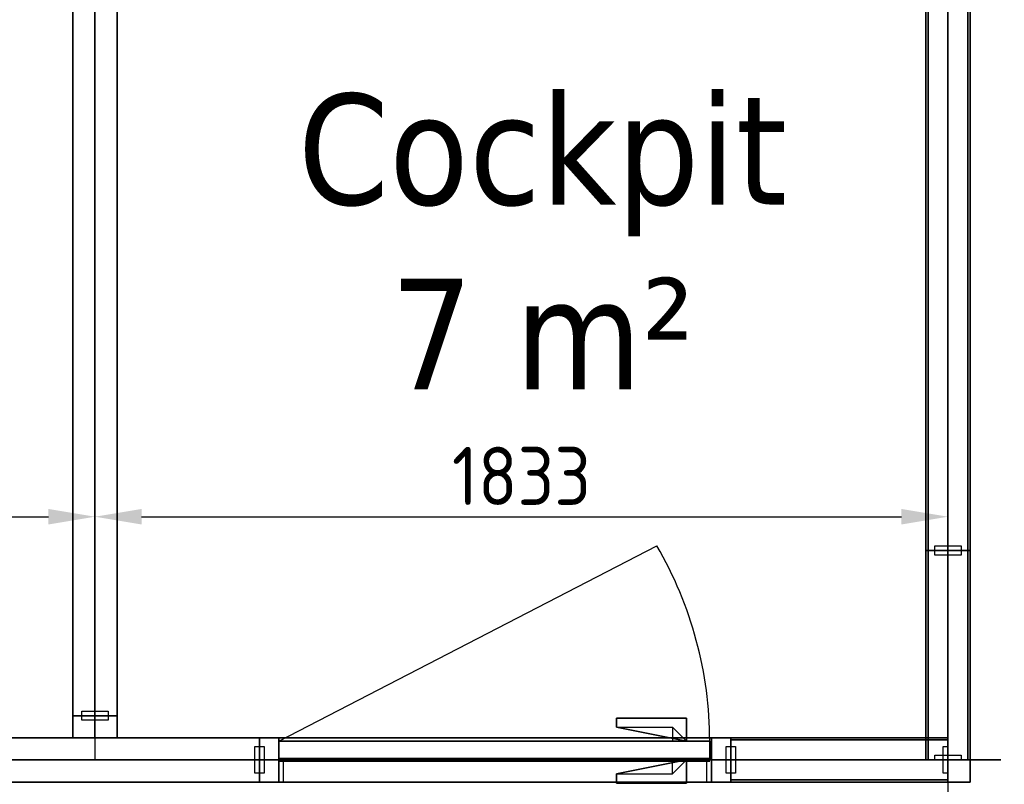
# Model space of a CAD drawing. Extents: x 2744 to 57639, y 3641 to 38820.
# Tile 27 of 179: x 11688 to 13804, y 32109 to 33751. Entities that reach past the tile are written whole.
import ezdxf
from ezdxf.enums import TextEntityAlignment as Align

# ---------------------------------------------------------------- set-up
doc = ezdxf.new("R2010")
doc.units = 0
doc.header["$LTSCALE"] = 50
doc.header["$PDSIZE"] = -5
doc.linetypes.add('HIDDEN2', pattern=[4.7625, 3.175, -1.5875])
doc.layers.get('0').update_dxf_attribs({"linetype": 'CONTINUOUS'})
doc.layers.get('DEFPOINTS').update_dxf_attribs({"linetype": 'CONTINUOUS'})
doc.layers.add('A-AREA-IDEN', color=8, linetype='CONTINUOUS', lineweight=18)
for name, color, linetype in [('AS-A38--_F----5', 2, 'CONTINUOUS'), ('AS-A38--_F---4-', 9, 'CONTINUOUS'), ('AS-I38-E_F----5_Deuren', 7, 'CONTINUOUS'), ('AS-I38-M_F----5_Deurmodulen', 7, 'CONTINUOUS'), ('AS-I38-M_F----5_Hoekaansluitingen', 7, 'CONTINUOUS'), ('AS-I38-M_F----5_Muuraansluitingen', 7, 'CONTINUOUS'), ('AS-I38-M_F----5_Wandmodulen', 7, 'CONTINUOUS'), ('AS-L32--_F----5', 84, 'CONTINUOUS'), ('AS-L32--_F---4-', 84, 'CONTINUOUS'), ('AS-L32--_F-23--', 84, 'CONTINUOUS'), ('AS-L32--_F123--', 84, 'CONTINUOUS'), ('AS-L38--', 7, 'CONTINUOUS'), ('AS-L38--_F----5', 7, 'CONTINUOUS'), ('AS-L38--_F---4-', 7, 'CONTINUOUS'), ('AS-L38--_F-23--', 3, 'CONTINUOUS'), ('AS-L38--_F1----', 2, 'CONTINUOUS'), ('AS-L38--_F1-----', 2, 'CONTINUOUS'), ('AS-L38--_F123--', 7, 'CONTINUOUS'), ('AS-L38GL_F---4-', 2, 'CONTINUOUS'), ('AS-L38GL_F123--', 3, 'CONTINUOUS'), ('AS-M38--_F----5', 1, 'CONTINUOUS'), ('AS-M38--_F123--_Wandlengte', 1, 'CONTINUOUS'), ('AS-T38--_F----5', 7, 'CONTINUOUS')]:
    doc.layers.add(name, color=color, linetype=linetype)
doc.layers.add('AS-I38-1_F----5', color=2, linetype='CONTINUOUS', plot=False)
doc.layers.add('IWHULPLIJN', color=40, linetype='CONTINUOUS', plot=False)
doc.styles.get("Standard").update_dxf_attribs({"font": 'isocp.shx'})
doc.styles.add('Tahoma_1', font='TAHOMA.TTF', dxfattribs={"height": 238.040123})
doc.dimstyles.new('CWall_F2_Wandlengte', dxfattribs={"dimscale": 50, "dimtxt": 2.5, "dimasz": 2, "dimexe": 1, "dimexo": 1, "dimgap": 0.5, "dimtad": 1, "dimdec": 0, "dimdsep": 46, "dimtxsty": 'Standard', "dimcen": 2.5, "dimclrt": 2, "dimadec": 0, "dimazin": 0, "dimtfac": 1, "dimtdec": 0, "dimtix": 1, "dimtmove": 2, "dimatfit": 0, "dimfxl": 0, "dimtolj": 1, "dimtzin": 0, "dimarcsym": 0})
pattern_1 = [(0, (869, 1360), (31.75, 31.75), [15.875, -47.625]), (90, (876.938, 1352.062), (-31.75, 31.75), [15.875, -47.625])]
pattern_2 = [(60, (160, 370), (-43300, 25000), [300, -50000]), (60, (230, 444), (-43300, 25000), [100, -50000]), (60, (187, 470), (-43300, 25000), [100, -50000]), (150, (320, 450), (-25000, -43300), [200, -50000])]
pattern_3 = [(60, (160, 1230), (-43300, 25000), [300, -50000]), (60, (230, 1304), (-43300, 25000), [100, -50000]), (60, (187, 1330), (-43300, 25000), [100, -50000]), (150, (320, 1310), (-25000, -43300), [200, -50000])]
pattern_4 = [(0, (233.25, 1360), (29.766, 59.531), [0, -59.531])]
pattern_5 = [(60, (160, 2090), (-43300, 25000), [300, -50000]), (60, (230, 2164), (-43300, 25000), [100, -50000]), (60, (187, 2190), (-43300, 25000), [100, -50000]), (150, (320, 2170), (-25000, -43300), [200, -50000])]
pattern_6 = [(60, (616, 2090), (-43300, 25000), [300, -50000]), (60, (690, 2164), (-43300, 25000), [100, -50000]), (60, (645, 2190), (-43300, 25000), [100, -50000]), (150, (780, 2170), (-25000, -43300), [200, -50000])]
pattern_7 = [(0, (691.5, 1360), (29.7656, 59.5312), [0, -59.5312])]
pattern_8 = [(60, (616, 1230), (-43300, 25000), [300, -50000]), (60, (690, 1304), (-43300, 25000), [100, -50000]), (60, (645, 1330), (-43300, 25000), [100, -50000]), (150, (780, 1310), (-25000, -43300), [200, -50000])]
pattern_9 = [(60, (616, 370), (-43300, 25000), [300, -50000]), (60, (690, 444), (-43300, 25000), [100, -50000]), (60, (645, 470), (-43300, 25000), [100, -50000]), (150, (780, 450), (-25000, -43300), [200, -50000])]
pattern_10 = [(60, (150, 2090), (-43300, 25000), [300, -50000]), (60, (220, 2164), (-43300, 25000), [100, -50000]), (60, (180, 2190), (-43300, 25000), [100, -50000]), (150, (310, 2170), (-25000, -43300), [200, -50000])]
pattern_11 = [(0, (225, 1360), (29.766, 59.531), [0, -59.531])]
pattern_12 = [(60, (150, 1230), (-43300, 25000), [300, -50000]), (60, (220, 1304), (-43300, 25000), [100, -50000]), (60, (180, 1330), (-43300, 25000), [100, -50000]), (150, (310, 1310), (-25000, -43300), [200, -50000])]
pattern_13 = [(60, (150, 370), (-43300, 25000), [300, -50000]), (60, (220, 444), (-43300, 25000), [100, -50000]), (60, (180, 470), (-43300, 25000), [100, -50000]), (150, (310, 450), (-25000, -43300), [200, -50000])]

# ---------------------------------------------------------------- blocks, each defined once
blk = doc.blocks.new('Onderlegger 4e verdieping')
at = {"layer": 'A-AREA-IDEN', "insert": (12811, 33592.1), "char_height": 238.04, "width": 1263, "attachment_point": 2, "line_spacing_factor": 1.000232, "style": 'Tahoma_1'}
blk.add_mtext('Cockpit\\P7 m²', dxfattribs=at)
blk = doc.blocks.new('QHK-4---_CTA01')
at = {"layer": 'AS-L38--_F----5', "linetype": 'HIDDEN2'}
blk.add_line((0, 0), (0, 0, 2700), dxfattribs=at)
at = {"layer": 'AS-L38--_F---4-'}
blk.add_line((-47.5, 47.5), (-47.5, 47.5, 2700), dxfattribs=at)
for points, invisible_edges in [([(0, 47.5, 2700), (0, -47.5, 2700), (47.5, -47.5, 2700), (-47.5, 47.5, 2700)], 4), ([(47.5, -47.5, 2700), (-47.5, 47.5, 2700), (-47.5, 0, 2700), (47.5, 0, 2700)], 1), ([(47.5, 0), (47.5, 0, 60), (47.5, -47.5, 60), (47.5, -47.5)], 1), ([(47.5, 0, 2660), (47.5, 0, 2700), (47.5, -47.5, 2700), (47.5, -47.5, 2660)], 1), ([(47.5, -47.5), (47.5, -47.5, 60), (0, -47.5, 60), (0, -47.5)], 4), ([(47.5, -47.5, 2660), (47.5, -47.5, 2700), (0, -47.5, 2700), (0, -47.5, 2660)], 4)]:
    blk.add_3dface(points, dxfattribs=dict(at, invisible_edges=invisible_edges))
for points in [[(47.5, 0, 60), (47.5, 0, 2660), (47.5, -47.5, 2660), (47.5, -47.5, 60)], [(47.5, -47.5, 60), (47.5, -47.5, 2660), (0, -47.5, 2660), (0, -47.5, 60)]]:
    blk.add_3dface(points, dxfattribs=at)
at = {"layer": 'AS-L38--_F123--'}
blk.add_lwpolyline([(0, -47.5), (47.5, -47.5), (47.5, 0)], dxfattribs=at)
at = {"layer": 'DEFPOINTS'}
blk.add_point((0, 0, 2700), dxfattribs=at)
at = {"layer": 'AS-I38-M_F----5_Hoekaansluitingen', "extrusion": (1, -6.12303e-17, 0)}
blk.add_text('D126', height=125, rotation=90, dxfattribs=at).set_placement((0, 2750), align=Align.MIDDLE_LEFT)
at = {"layer": 'AS-I38-M_F----5_Hoekaansluitingen', "extrusion": (0, -1, 0)}
blk.add_text('D126', height=125, rotation=90, dxfattribs=at).set_placement((0, 2750), align=Align.MIDDLE_LEFT)
blk = doc.blocks.new('WandNr5o_CTA01')
at = {"layer": 'AS-T38--_F----5', "color": 0, "linetype": 'ByBlock'}
blk.add_circle((0, -18), 2.5, dxfattribs=at)
blk.add_attdef('WANDNR', text='', height=2.5, dxfattribs=at).set_placement((0, -18), align=Align.MIDDLE)
blk = doc.blocks.new('BvnAans-_CTA01')
at = {"layer": 'AS-L38--_F----5', "color": 0, "invisible_edges": 10}
blk.add_3dface([(0, 0), (1, 0), (1, 0, 1), (0, 0, 1)], dxfattribs=at)
at = {"layer": 'AS-L38--_F---4-', "invisible_edges": 10}
for points in [[(0, 0.5), (1, 0.5), (1, 0.5, 1), (0, 0.5, 1)], [(0, -0.5), (1, -0.5), (1, -0.5, 1), (0, -0.5, 1)]]:
    blk.add_3dface(points, dxfattribs=at)
at = {"layer": 'AS-L38--_F---4-'}
blk.add_3dface([(0, -0.5, 1), (0, 0.5, 1), (1, 0.5, 1), (1, -0.5, 1)], dxfattribs=at)
blk = doc.blocks.new('OndrAans_CTA01')
at = {"layer": 'AS-L38--_F----5', "color": 0, "invisible_edges": 10}
blk.add_3dface([(0, 0), (1, 0), (1, 0, 1), (0, 0, 1)], dxfattribs=at)
at = {"layer": 'AS-L38--_F---4-', "invisible_edges": 10}
for points in [[(0, 0.5), (1, 0.5), (1, 0.5, 1), (0, 0.5, 1)], [(0, -0.5), (1, -0.5), (1, -0.5, 1), (0, -0.5, 1)]]:
    blk.add_3dface(points, dxfattribs=at)
at = {"layer": 'AS-L38--_F123--', "color": 0}
blk.add_3dface([(0, -0.5), (1, -0.5), (1, 0.5), (0, 0.5)], dxfattribs=at)
blk = doc.blocks.new('Q0WDSTL-_CTA01')
at = {"layer": 'AS-L38--_F-23--'}
for p, q in [((0, 0.3), (0, 0.5)), ((0, -0.3), (0, -0.5))]:
    blk.add_line(p, q, dxfattribs=at)
at = {"layer": 'AS-L38--_F-23--', "color": 1}
blk.add_lwpolyline([(0, 0.3), (1, 0.3), (1, -0.3), (0, -0.3)], dxfattribs=at)
at = {"layer": 'AS-L38--_F1-----'}
blk.add_lwpolyline([(0, 0.5), (0, -0.5)], dxfattribs=at)
blk = doc.blocks.new('D1------_CTA01')
at = {"layer": 'AS-L38--_F----5', "color": 0}
blk.add_3dface([(0, 0), (1, 0), (1, 0, 1), (0, 0, 1)], dxfattribs=at)
at = {"layer": 'AS-L38--_F---4-'}
for points in [[(0, 0.5), (1, 0.5), (1, 0.5, 1), (0, 0.5, 1)], [(0, -0.5), (1, -0.5), (1, -0.5, 1), (0, -0.5, 1)]]:
    blk.add_3dface(points, dxfattribs=at)
blk = doc.blocks.new('QWND65--_CTA01')
at = {"layer": 'DEFPOINTS'}
blk.add_point((0, 0, 2700), dxfattribs=at)
at = {"layer": 'AS-L38--', "yscale": 95}
for name, p, xscale, zscale in [('BvnAans-_CTA01', (0, 0, 2660), 707, 40), ('OndrAans_CTA01', (0, 0), 707, 60), ('Q0WDSTL-_CTA01', (0, 0), 10, 10), ('D1------_CTA01', (0, 0, 1780), 707, 880), ('D1------_CTA01', (0, 0, 940), 707, 840), ('D1------_CTA01', (0, 0, 60), 707, 880)]:
    blk.add_blockref(name, p, dxfattribs=dict(at, xscale=xscale, zscale=zscale))
at = {"layer": 'AS-L38--', "xscale": 10, "yscale": 95, "zscale": 10, "rotation": 180}
blk.add_blockref('Q0WDSTL-_CTA01', (707, 0), dxfattribs=at)
at = {"layer": 'AS-I38-1_F----5', "extrusion": (0, -1, 0)}
blk.add_text('3', height=90, dxfattribs=at).set_placement((40, 130))
at = {"layer": 'AS-I38-M_F----5_Wandmodulen', "extrusion": (0, -1, 0)}
blk.add_text('AH', height=125, rotation=90, dxfattribs=at).set_placement((353.5, 2750), align=Align.MIDDLE_LEFT)
blk = doc.blocks.new('3ADRDRP-_CTA01')
at = {"layer": 'AS-L38--_F----5', "color": 0}
blk.add_3dface([(0, 0), (1, 0), (1, 0, 1), (0, 0, 1)], dxfattribs=at)
at = {"layer": 'AS-L38--_F---4-'}
mesh = blk.add_polymesh((6, 3), dxfattribs=at)
for k, corner in enumerate([(1, -0.5, 1), (1, -0.5), (1, -0.5), (0, -0.5, 1), (0, -0.5), (0, -0.5), (0, 0.5, 1), (0, 0.5), (0, -0.5), (1, 0.5, 1), (1, 0.5), (1, -0.5), (1, 0.5, 1), (1, 0.5, 1), (1, -0.5, 1), (0, 0.5, 1), (0, 0.5, 1), (0, -0.5, 1)]):
    mesh.set_mesh_vertex(divmod(k, 3), corner)
blk = doc.blocks.new('Q0DRSTL-_CTA01')
at = {"layer": 'AS-L38--_F----5', "color": 0}
blk.add_3dface([(0, 0), (1, 0), (1, 0, 1), (0, 0, 1)], dxfattribs=at)
at = {"layer": 'AS-L38--_F-23--', "color": 0}
for p, q in [((0, 0.5), (0, 0.3)), ((1, 0.5), (1, 0)), ((1, 0), (1.25, 0)), ((0, -0.5), (0, -0.3))]:
    blk.add_line(p, q, dxfattribs=at)
for points in [[(1, 0.5), (0, 0.5)], [(0, -0.5), (1.25, -0.5), (1.25, 0)]]:
    blk.add_lwpolyline(points, dxfattribs=at)
at = {"layer": 'AS-L38--_F1----', "color": 0}
blk.add_lwpolyline([(0, -0.5), (1, -0.5), (1, 0.5), (0, 0.5)], close=True, dxfattribs=at)
at = {"layer": 'AS-L38--_F---4-'}
mesh = blk.add_polymesh((6, 3), dxfattribs=at)
for k, corner in enumerate([(1, -0.5, 1), (1, -0.5), (1, -0.5), (0, -0.5, 1), (0, -0.5), (0, -0.5), (0, 0.5, 1), (0, 0.5), (0, -0.5), (1, 0.5, 1), (1, 0.5), (1, -0.5), (1, 0.5, 1), (1, 0.5, 1), (1, -0.5, 1), (0, 0.5, 1), (0, 0.5, 1), (0, -0.5, 1)]):
    mesh.set_mesh_vertex(divmod(k, 3), corner)
blk = doc.blocks.new('ddch1---_CTA01')
at = {"layer": 'AS-L32--_F----5', "color": 1}
for p, q in [((0, 0.075), (1, 0.075, 0.5)), ((1, 0.075, 0.5), (0, 0.075, 1))]:
    blk.add_line(p, q, dxfattribs=at)
at = {"layer": 'AS-L32--_F----5', "color": 1, "linetype": 'HIDDEN2'}
for p, q in [((0, -0.075), (1, -0.075, 0.5)), ((1, -0.075, 0.5), (0, -0.075, 1))]:
    blk.add_line(p, q, dxfattribs=at)
at = {"layer": 'AS-L32--_F----5'}
blk.add_3dface([(0, 0), (0, 0, 1), (1, 0, 1), (1, 0)], dxfattribs=at)
at = {"layer": 'AS-L32--_F---4-'}
for points in [[(0, 1), (0, 1, 1), (1, 1, 1), (1, 1)], [(0, 1), (0, 0), (0, 0, 1), (0, 1, 1)], [(0, 0, 1), (0, 1, 1), (1, 1, 1), (1, 0, 1)], [(1, 1, 1), (1, 0, 1), (1, 0), (1, 1)], [(0, 0), (0, 0, 1), (1, 0, 1), (1, 0)]]:
    blk.add_3dface(points, dxfattribs=at)
at = {"layer": 'AS-L32--_F123--', "color": 1}
blk.add_line((0, 1), (0.8776, 11.4994), dxfattribs=at)
at = {"layer": 'AS-L32--_F123--'}
for p, q in [((1, 1), (0, 1)), ((0, 1), (0, 0)), ((1, 0), (1, 1)), ((0, 0), (1, 0))]:
    blk.add_line(p, q, dxfattribs=at)
at = {"layer": 'AS-L32--_F123--', "color": 1}
blk.add_ellipse((0, 1), major_axis=(0, 21.9), ratio=0.045662, start_param=-1.570796, end_param=-1.070796, dxfattribs=at)
at = {"layer": 'DEFPOINTS'}
blk.add_point((0, 0), dxfattribs=at)
blk.add_point((0, 0), dxfattribs=at)
blk = doc.blocks.new('KlnkRcht_CTA01')
at = {"layer": 'AS-L32--_F----5'}
blk.add_polyline3d([(-0.5, 0, -0.5), (0.5, 0, -0.5), (0.5, 0, 0.5), (-0.5, 0, 0.5)], close=True, dxfattribs=at)
at = {"layer": 'AS-L32--_F-23--'}
for p, q in [((0.3, -0.6, -0.5), (0.3, 0, -0.5)), ((0.5, 0, -0.5), (0.5, -1, -0.5)), ((-0.5, -1, -0.5), (-0.5, -0.6, -0.5)), ((-0.5, -0.6, -0.5), (0.3, -0.6, -0.5)), ((0.5, -1, -0.5), (-0.5, -1, -0.5))]:
    blk.add_line(p, q, dxfattribs=at)
at = {"layer": 'AS-L32--_F---4-'}
mesh = blk.add_polyface(dxfattribs=at)
corners = [(0.5, 0, -0.5), (0.5, -1, -0.5), (-0.5, -1, -0.5), (-0.5, -0.6, -0.5), (0.3, -0.6, -0.5), (0.3, 0, -0.5), (0.5, 0, 0.5), (0.5, -1, 0.5), (-0.5, -1, 0.5), (-0.5, -0.6, 0.5), (0.3, -0.6, 0.5), (0.3, 0, 0.5)]
mesh.append_faces([[corners[k] for k in face] for face in [(0, 1, 7, 6), (1, 2, 8, 7), (2, 3, 9, 8)]])
mesh.append_faces([[corners[k] for k in face] for face in [(6, 10, 11)]], dxfattribs={"vtx0": -1})
mesh.append_faces([[corners[k] for k in face] for face in [(6, 9, 10)]], dxfattribs={"vtx0": -1, "vtx2": -1})
mesh.append_faces([[corners[k] for k in face] for face in [(6, 7, 8, 9)]], dxfattribs={"vtx3": -1})
blk = doc.blocks.new('QDR-2---_CTA01')
at = {"layer": 'DEFPOINTS'}
blk.add_point((0, 0, 2700), dxfattribs=at)
at = {"layer": 'AS-L38--'}
for name, p, xscale, yscale, zscale in [('ddch1---_CTA01', (41.5, 0, 10), 926, 40, 2585), ('KlnkRcht_CTA01', (842.5, 40, 1050), 150, -50, 20), ('BvnAans-_CTA01', (0, 0, 2660), 1013, 95, 40), ('Q0WDSTL-_CTA01', (0, 0), 10, 95, 10), ('3ADRDRP-_CTA01', (0, 0, 2595), 1013, 95, 65), ('Q0DRSTL-_CTA01', (0, 0), 41.5, 95, 2595), ('Q0DRSTL-_CTA01', (1013, 0), -41.5, 95, 2595), ('KlnkRcht_CTA01', (842.5, 0, 1050), 150, 50, 20)]:
    blk.add_blockref(name, p, dxfattribs=dict(at, xscale=xscale, yscale=yscale, zscale=zscale))
at = {"layer": 'AS-L38--', "xscale": 10, "yscale": 95, "zscale": 10, "rotation": 180}
blk.add_blockref('Q0WDSTL-_CTA01', (1013, 0), dxfattribs=at)
at = {"layer": 'AS-I38-E_F----5_Deuren', "extrusion": (0, -1, 0)}
blk.add_text('926x2585', height=90, dxfattribs=at).set_placement((959, 175), align=Align.BOTTOM_RIGHT)
at = {"layer": 'AS-I38-M_F----5_Deurmodulen', "extrusion": (0, -1, 0)}
blk.add_text('DA', height=125, rotation=90, dxfattribs=at).set_placement((506.5, 2750), align=Align.MIDDLE_LEFT)
blk = doc.blocks.new('QSRT4---_CTA01')
at = {"layer": 'AS-L38--_F----5', "linetype": 'HIDDEN2'}
blk.add_line((0, 0), (0, 0, 2700), dxfattribs=at)
at = {"layer": 'AS-L38--_F----5', "invisible_edges": 4}
for points in [[(47.5, 0), (47.5, 0, 60), (95, 0, 60), (95, 0)], [(47.5, 0, 2660), (47.5, 0, 2700), (95, 0, 2700), (95, 0, 2660)]]:
    blk.add_3dface(points, dxfattribs=at)
at = {"layer": 'AS-L38--_F----5'}
blk.add_3dface([(47.5, 0, 60), (47.5, 0, 2660), (95, 0, 2660), (95, 0, 60)], dxfattribs=at)
at = {"layer": 'AS-L38--_F---4-', "invisible_edges": 4}
for points in [[(95, 47.5), (95, 47.5, 60), (47.5, 47.5, 60), (47.5, 47.5)], [(95, 47.5, 2660), (95, 47.5, 2700), (47.5, 47.5, 2700), (47.5, 47.5, 2660)], [(47.5, -47.5), (47.5, -47.5, 60), (95, -47.5, 60), (95, -47.5)], [(47.5, -47.5, 2660), (47.5, -47.5, 2700), (95, -47.5, 2700), (95, -47.5, 2660)]]:
    blk.add_3dface(points, dxfattribs=at)
at = {"layer": 'AS-L38--_F---4-'}
for points in [[(95, 47.5, 60), (95, 47.5, 2660), (47.5, 47.5, 2660), (47.5, 47.5, 60)], [(47.5, 47.5), (47.5, 47.5, 60), (47.5, -47.5, 60), (47.5, -47.5)], [(47.5, 47.5, 60), (47.5, 47.5, 2660), (47.5, -47.5, 2660), (47.5, -47.5, 60)], [(47.5, 47.5, 2660), (47.5, 47.5, 2700), (47.5, -47.5, 2700), (47.5, -47.5, 2660)], [(95, 47.5, 2700), (47.5, 47.5, 2700), (47.5, -47.5, 2700), (95, -47.5, 2700)], [(47.5, -47.5, 60), (47.5, -47.5, 2660), (95, -47.5, 2660), (95, -47.5, 60)]]:
    blk.add_3dface(points, dxfattribs=at)
at = {"layer": 'AS-L38--_F123--'}
blk.add_lwpolyline([(95, 47.5), (47.5, 47.5), (47.5, -47.5), (95, -47.5)], dxfattribs=at)
at = {"layer": 'DEFPOINTS'}
blk.add_point((0, 0, 2700), dxfattribs=at)
at = {"layer": 'AS-L38--', "xscale": 10, "yscale": 95, "zscale": 10, "rotation": 180}
blk.add_blockref('Q0WDSTL-_CTA01', (95, 0), dxfattribs=at)
at = {"layer": 'AS-I38-M_F----5_Muuraansluitingen', "extrusion": (0, -1, 0)}
blk.add_text('D12', height=125, rotation=90, dxfattribs=at).set_placement((0, 2750), align=Align.MIDDLE_LEFT)
blk = doc.blocks.new('QWND9---_CTA01')
at = {"layer": 'AS-A38--_F----5', "extrusion": (0, -1, 0)}
h = blk.add_hatch(dxfattribs=at)
h.set_pattern_fill('CROSS', color=256, scale=5, style=0)
h.set_pattern_definition(pattern_1)
h.paths.add_polyline_path([(0, 940), (1738, 940), (1738, 1780), (0, 1780)])
at = {"layer": 'AS-A38--_F---4-', "extrusion": (0, -1, 0)}
h = blk.add_hatch(dxfattribs=at)
h.set_pattern_fill('CROSS', color=256, scale=5, style=0)
h.set_pattern_definition(pattern_1)
h.paths.add_polyline_path([(0, 940), (1738, 940), (1738, 1780), (0, 1780)])
h = blk.add_hatch(dxfattribs=at)
h.set_pattern_fill('CROSS', color=256, scale=5, style=0)
h.set_pattern_definition(pattern_1)
h.paths.add_polyline_path([(0, 940), (1738, 940), (1738, 1780), (0, 1780)])
at = {"layer": 'DEFPOINTS'}
blk.add_point((0, 0, 2700), dxfattribs=at)
at = {"layer": 'AS-L38--', "yscale": 95}
for name, p, xscale, zscale in [('BvnAans-_CTA01', (0, 0, 2660), 1738, 40), ('OndrAans_CTA01', (0, 0), 1738, 60), ('Q0WDSTL-_CTA01', (0, 0), 10, 10), ('D1------_CTA01', (0, 0, 1780), 1738, 880), ('D1------_CTA01', (0, 0, 940), 1738, 840), ('D1------_CTA01', (0, 0, 60), 1738, 880)]:
    blk.add_blockref(name, p, dxfattribs=dict(at, xscale=xscale, zscale=zscale))
at = {"layer": 'AS-L38--', "xscale": 10, "yscale": 95, "zscale": 10, "rotation": 180}
blk.add_blockref('Q0WDSTL-_CTA01', (1738, 0), dxfattribs=at)
at = {"layer": 'AS-I38-1_F----5', "extrusion": (0, -1, 0)}
blk.add_text('1', height=90, dxfattribs=at).set_placement((40, 130))
at = {"layer": 'AS-I38-M_F----5_Wandmodulen', "extrusion": (0, -1, 0)}
blk.add_text('AH-Z1', height=125, rotation=90, dxfattribs=at).set_placement((869, 2750), align=Align.MIDDLE_LEFT)
blk = doc.blocks.new('QPGLAS--_CTA01')
at = {"layer": 'AS-L38--_F----5', "color": 0}
blk.add_3dface([(0, 0), (1, 0), (1, 0, 1), (0, 0, 1)], dxfattribs=at)
at = {"layer": 'AS-L38GL_F123--'}
blk.add_line((0, 0), (1, 0), dxfattribs=at)
at = {"layer": 'AS-L38GL_F---4-'}
mesh = blk.add_polymesh((6, 3), dxfattribs=at)
for k, corner in enumerate([(1, -0.45, 1), (1, -0.45), (1, -0.45), (0, -0.45, 1), (0, -0.45), (0, -0.45), (0, 0.45, 1), (0, 0.45), (0, -0.45), (1, 0.45, 1), (1, 0.45), (1, -0.45), (1, 0.45, 1), (1, 0.45, 1), (1, -0.45, 1), (0, 0.45, 1), (0, 0.45, 1), (0, -0.45, 1)]):
    mesh.set_mesh_vertex(divmod(k, 3), corner)
blk = doc.blocks.new('O4------_CTA01')
blk.add_blockref('QPGLAS--_CTA01', (0, 0))
blk = doc.blocks.new('QWND59--_CTA01')
at = {"layer": 'AS-A38--_F----5', "extrusion": (0, -1, 0)}
h = blk.add_hatch(dxfattribs=at)
h.set_pattern_fill('GLAS2', color=256, scale=50, angle=60, style=0, pattern_type=2)
h.set_pattern_definition(pattern_2)
h.paths.add_polyline_path([(0, 60), (466.5, 60), (466.5, 940), (0, 940)])
h = blk.add_hatch(dxfattribs=at)
h.set_pattern_fill('GLAS2', color=256, scale=50, angle=60, style=0, pattern_type=2)
h.set_pattern_definition(pattern_3)
h.paths.add_polyline_path([(0, 940), (466.5, 940), (466.5, 1780), (0, 1780)])
h = blk.add_hatch(dxfattribs=at)
h.set_pattern_fill('GLAS2', color=256, scale=50, angle=60, style=0, pattern_type=2)
h.set_pattern_definition(pattern_5)
h.paths.add_polyline_path([(0, 1780), (466.5, 1780), (466.5, 2660), (0, 2660)])
h = blk.add_hatch(dxfattribs=at)
h.set_pattern_fill('DOTS', color=256, scale=37.5, style=0)
h.set_pattern_definition(pattern_4)
h.paths.add_polyline_path([(10, 950), (456.5, 950), (456.5, 1770), (10, 1770)])
at = {"layer": 'AS-A38--_F---4-', "extrusion": (0, -1, 0)}
h = blk.add_hatch(dxfattribs=at)
h.set_pattern_fill('GLAS2', color=256, scale=50, angle=60, style=0, pattern_type=2)
h.set_pattern_definition(pattern_5)
h.paths.add_polyline_path([(0, 1780), (466.5, 1780), (466.5, 2660), (0, 2660)])
h = blk.add_hatch(dxfattribs=at)
h.set_pattern_fill('GLAS2', color=256, scale=50, angle=60, style=0, pattern_type=2)
h.set_pattern_definition(pattern_3)
h.paths.add_polyline_path([(0, 940), (466.5, 940), (466.5, 1780), (0, 1780)])
h = blk.add_hatch(dxfattribs=at)
h.set_pattern_fill('GLAS2', color=256, scale=50, angle=60, style=0, pattern_type=2)
h.set_pattern_definition(pattern_2)
h.paths.add_polyline_path([(0, 60), (466.5, 60), (466.5, 940), (0, 940)])
h = blk.add_hatch(dxfattribs=at)
h.set_pattern_fill('DOTS', color=256, scale=37.5, style=0)
h.set_pattern_definition(pattern_4)
h.paths.add_polyline_path([(10, 950), (456.5, 950), (456.5, 1770), (10, 1770)])
h = blk.add_hatch(dxfattribs=at)
h.set_pattern_fill('GLAS2', color=256, scale=50, angle=60, style=0, pattern_type=2)
h.set_pattern_definition(pattern_5)
h.paths.add_polyline_path([(0, 1780), (466.5, 1780), (466.5, 2660), (0, 2660)])
h = blk.add_hatch(dxfattribs=at)
h.set_pattern_fill('GLAS2', color=256, scale=50, angle=60, style=0, pattern_type=2)
h.set_pattern_definition(pattern_3)
h.paths.add_polyline_path([(0, 940), (466.5, 940), (466.5, 1780), (0, 1780)])
h = blk.add_hatch(dxfattribs=at)
h.set_pattern_fill('GLAS2', color=256, scale=50, angle=60, style=0, pattern_type=2)
h.set_pattern_definition(pattern_2)
h.paths.add_polyline_path([(0, 60), (466.5, 60), (466.5, 940), (0, 940)])
h = blk.add_hatch(dxfattribs=at)
h.set_pattern_fill('DOTS', color=256, scale=37.5, style=0)
h.set_pattern_definition(pattern_4)
h.paths.add_polyline_path([(10, 950), (456.5, 950), (456.5, 1770), (10, 1770)])
at = {"layer": 'DEFPOINTS'}
blk.add_point((0, 0, 2700), dxfattribs=at)
at = {"layer": 'AS-L38--', "yscale": 95}
for name, p, xscale, zscale in [('BvnAans-_CTA01', (0, 0, 2660), 466.5, 40), ('OndrAans_CTA01', (0, 0), 466.5, 60), ('Q0WDSTL-_CTA01', (0, 0), 10, 10), ('O4------_CTA01', (0, 0, 1780), 466.5, 880), ('O4------_CTA01', (0, 0, 940), 466.5, 840), ('O4------_CTA01', (0, 0, 60), 466.5, 880)]:
    blk.add_blockref(name, p, dxfattribs=dict(at, xscale=xscale, zscale=zscale))
at = {"layer": 'AS-L38--', "xscale": 10, "yscale": 95, "zscale": 10, "rotation": 180}
blk.add_blockref('Q0WDSTL-_CTA01', (466.5, 0), dxfattribs=at)
at = {"layer": 'AS-I38-1_F----5', "extrusion": (0, -1, 0)}
blk.add_text('98', height=90, dxfattribs=at).set_placement((40, 130))
at = {"layer": 'AS-I38-M_F----5_Wandmodulen', "extrusion": (0, -1, 0)}
blk.add_text('GH', height=125, rotation=90, dxfattribs=at).set_placement((233.2, 2750), align=Align.MIDDLE_LEFT)
blk = doc.blocks.new('QWND63--_CTA01')
at = {"layer": 'AS-A38--_F----5', "extrusion": (0, -1, 0)}
h = blk.add_hatch(dxfattribs=at)
h.set_pattern_fill('GLAS2', color=256, scale=50, angle=60, style=0, pattern_type=2)
h.set_pattern_definition(pattern_6)
h.paths.add_polyline_path([(0, 1780), (1383, 1780), (1383, 2660), (0, 2660)])
h = blk.add_hatch(dxfattribs=at)
h.set_pattern_fill('GLAS2', color=256, scale=50, angle=60, style=0, pattern_type=2)
h.set_pattern_definition(pattern_8)
h.paths.add_polyline_path([(0, 940), (1383, 940), (1383, 1780), (0, 1780)])
h = blk.add_hatch(dxfattribs=at)
h.set_pattern_fill('GLAS2', color=256, scale=50, angle=60, style=0, pattern_type=2)
h.set_pattern_definition(pattern_9)
h.paths.add_polyline_path([(0, 60), (1383, 60), (1383, 940), (0, 940)])
h = blk.add_hatch(dxfattribs=at)
h.set_pattern_fill('DOTS', color=256, scale=37.5, style=0)
h.set_pattern_definition(pattern_7)
h.paths.add_polyline_path([(10, 950), (1373, 950), (1373, 1770), (10, 1770)])
at = {"layer": 'AS-A38--_F---4-', "extrusion": (0, -1, 0)}
h = blk.add_hatch(dxfattribs=at)
h.set_pattern_fill('GLAS2', color=256, scale=50, angle=60, style=0, pattern_type=2)
h.set_pattern_definition(pattern_6)
h.paths.add_polyline_path([(0, 1780), (1383, 1780), (1383, 2660), (0, 2660)])
h = blk.add_hatch(dxfattribs=at)
h.set_pattern_fill('GLAS2', color=256, scale=50, angle=60, style=0, pattern_type=2)
h.set_pattern_definition(pattern_8)
h.paths.add_polyline_path([(0, 940), (1383, 940), (1383, 1780), (0, 1780)])
h = blk.add_hatch(dxfattribs=at)
h.set_pattern_fill('GLAS2', color=256, scale=50, angle=60, style=0, pattern_type=2)
h.set_pattern_definition(pattern_9)
h.paths.add_polyline_path([(0, 60), (1383, 60), (1383, 940), (0, 940)])
h = blk.add_hatch(dxfattribs=at)
h.set_pattern_fill('DOTS', color=256, scale=37.5, style=0)
h.set_pattern_definition(pattern_7)
h.paths.add_polyline_path([(10, 950), (1373, 950), (1373, 1770), (10, 1770)])
h = blk.add_hatch(dxfattribs=at)
h.set_pattern_fill('GLAS2', color=256, scale=50, angle=60, style=0, pattern_type=2)
h.set_pattern_definition(pattern_6)
h.paths.add_polyline_path([(0, 1780), (1383, 1780), (1383, 2660), (0, 2660)])
h = blk.add_hatch(dxfattribs=at)
h.set_pattern_fill('GLAS2', color=256, scale=50, angle=60, style=0, pattern_type=2)
h.set_pattern_definition(pattern_8)
h.paths.add_polyline_path([(0, 940), (1383, 940), (1383, 1780), (0, 1780)])
h = blk.add_hatch(dxfattribs=at)
h.set_pattern_fill('GLAS2', color=256, scale=50, angle=60, style=0, pattern_type=2)
h.set_pattern_definition(pattern_9)
h.paths.add_polyline_path([(0, 60), (1383, 60), (1383, 940), (0, 940)])
h = blk.add_hatch(dxfattribs=at)
h.set_pattern_fill('DOTS', color=256, scale=37.5, style=0)
h.set_pattern_definition(pattern_7)
h.paths.add_polyline_path([(10, 950), (1373, 950), (1373, 1770), (10, 1770)])
at = {"layer": 'DEFPOINTS'}
blk.add_point((0, 0, 2700), dxfattribs=at)
at = {"layer": 'AS-L38--', "yscale": 95}
for name, p, xscale, zscale in [('BvnAans-_CTA01', (0, 0, 2660), 1383, 40), ('OndrAans_CTA01', (0, 0), 1383, 60), ('Q0WDSTL-_CTA01', (0, 0), 10, 10), ('O4------_CTA01', (0, 0, 940), 1383, 840), ('O4------_CTA01', (0, 0, 1780), 1383, 880), ('O4------_CTA01', (0, 0, 60), 1383, 880)]:
    blk.add_blockref(name, p, dxfattribs=dict(at, xscale=xscale, zscale=zscale))
at = {"layer": 'AS-L38--', "xscale": 10, "yscale": 95, "zscale": 10, "rotation": 180}
blk.add_blockref('Q0WDSTL-_CTA01', (1383, 0), dxfattribs=at)
at = {"layer": 'AS-I38-1_F----5', "extrusion": (0, -1, 0)}
blk.add_text('2', height=90, dxfattribs=at).set_placement((40, 130))
at = {"layer": 'AS-I38-M_F----5_Wandmodulen', "extrusion": (0, -1, 0)}
blk.add_text('GH', height=125, rotation=90, dxfattribs=at).set_placement((691.5, 2750), align=Align.MIDDLE_LEFT)
blk = doc.blocks.new('QWND64--_CTA01')
at = {"layer": 'AS-A38--_F----5', "extrusion": (0, -1, 0)}
h = blk.add_hatch(dxfattribs=at)
h.set_pattern_fill('GLAS2', color=256, scale=50, angle=60, style=0, pattern_type=2)
h.set_pattern_definition(pattern_10)
h.paths.add_polyline_path([(0, 1780), (450, 1780), (450, 2660), (0, 2660)])
h = blk.add_hatch(dxfattribs=at)
h.set_pattern_fill('GLAS2', color=256, scale=50, angle=60, style=0, pattern_type=2)
h.set_pattern_definition(pattern_12)
h.paths.add_polyline_path([(0, 940), (450, 940), (450, 1780), (0, 1780)])
h = blk.add_hatch(dxfattribs=at)
h.set_pattern_fill('GLAS2', color=256, scale=50, angle=60, style=0, pattern_type=2)
h.set_pattern_definition(pattern_13)
h.paths.add_polyline_path([(0, 60), (450, 60), (450, 940), (0, 940)])
h = blk.add_hatch(dxfattribs=at)
h.set_pattern_fill('DOTS', color=256, scale=37.5, style=0)
h.set_pattern_definition(pattern_11)
h.paths.add_polyline_path([(10, 950), (440, 950), (440, 1770), (10, 1770)])
at = {"layer": 'AS-A38--_F---4-', "extrusion": (0, -1, 0)}
h = blk.add_hatch(dxfattribs=at)
h.set_pattern_fill('GLAS2', color=256, scale=50, angle=60, style=0, pattern_type=2)
h.set_pattern_definition(pattern_10)
h.paths.add_polyline_path([(0, 1780), (450, 1780), (450, 2660), (0, 2660)])
h = blk.add_hatch(dxfattribs=at)
h.set_pattern_fill('GLAS2', color=256, scale=50, angle=60, style=0, pattern_type=2)
h.set_pattern_definition(pattern_12)
h.paths.add_polyline_path([(0, 940), (450, 940), (450, 1780), (0, 1780)])
h = blk.add_hatch(dxfattribs=at)
h.set_pattern_fill('GLAS2', color=256, scale=50, angle=60, style=0, pattern_type=2)
h.set_pattern_definition(pattern_13)
h.paths.add_polyline_path([(0, 60), (450, 60), (450, 940), (0, 940)])
h = blk.add_hatch(dxfattribs=at)
h.set_pattern_fill('DOTS', color=256, scale=37.5, style=0)
h.set_pattern_definition(pattern_11)
h.paths.add_polyline_path([(10, 950), (440, 950), (440, 1770), (10, 1770)])
h = blk.add_hatch(dxfattribs=at)
h.set_pattern_fill('GLAS2', color=256, scale=50, angle=60, style=0, pattern_type=2)
h.set_pattern_definition(pattern_10)
h.paths.add_polyline_path([(0, 1780), (450, 1780), (450, 2660), (0, 2660)])
h = blk.add_hatch(dxfattribs=at)
h.set_pattern_fill('GLAS2', color=256, scale=50, angle=60, style=0, pattern_type=2)
h.set_pattern_definition(pattern_12)
h.paths.add_polyline_path([(0, 940), (450, 940), (450, 1780), (0, 1780)])
h = blk.add_hatch(dxfattribs=at)
h.set_pattern_fill('GLAS2', color=256, scale=50, angle=60, style=0, pattern_type=2)
h.set_pattern_definition(pattern_13)
h.paths.add_polyline_path([(0, 60), (450, 60), (450, 940), (0, 940)])
h = blk.add_hatch(dxfattribs=at)
h.set_pattern_fill('DOTS', color=256, scale=37.5, style=0)
h.set_pattern_definition(pattern_11)
h.paths.add_polyline_path([(10, 950), (440, 950), (440, 1770), (10, 1770)])
at = {"layer": 'DEFPOINTS'}
blk.add_point((0, 0, 2700), dxfattribs=at)
at = {"layer": 'AS-L38--', "yscale": 95}
for name, p, xscale, zscale in [('BvnAans-_CTA01', (0, 0, 2660), 450, 40), ('OndrAans_CTA01', (0, 0), 450, 60), ('Q0WDSTL-_CTA01', (0, 0), 10, 10), ('O4------_CTA01', (0, 0, 940), 450, 840), ('O4------_CTA01', (0, 0, 1780), 450, 880), ('O4------_CTA01', (0, 0, 60), 450, 880)]:
    blk.add_blockref(name, p, dxfattribs=dict(at, xscale=xscale, zscale=zscale))
at = {"layer": 'AS-L38--', "xscale": 10, "yscale": 95, "zscale": 10, "rotation": 180}
blk.add_blockref('Q0WDSTL-_CTA01', (450, 0), dxfattribs=at)
at = {"layer": 'AS-I38-1_F----5', "extrusion": (0, -1, 0)}
blk.add_text('1', height=90, dxfattribs=at).set_placement((40, 130))
at = {"layer": 'AS-I38-M_F----5_Wandmodulen', "extrusion": (0, -1, 0)}
blk.add_text('GH', height=125, rotation=90, dxfattribs=at).set_placement((225, 2750), align=Align.MIDDLE_LEFT)
blk = doc.blocks.new('*D237')
at = {"layer": 'AS-M38--_F123--_Wandlengte', "color": 0, "lineweight": -2}
for p, q in [((11849.6, 33238), (11849.6, 32633.6)), ((10016.6, 32895.5), (10016.6, 32633.6)), ((10116.6, 32683.6), (11749.6, 32683.6))]:
    blk.add_line(p, q, dxfattribs=at)
at = {"layer": 'AS-M38--_F123--_Wandlengte', "color": 0}
for points in [[(10116.6, 32700.2), (10116.6, 32666.9), (10016.6, 32683.6)], [(11749.6, 32700.2), (11749.6, 32666.9), (11849.6, 32683.6)]]:
    blk.add_solid(points, dxfattribs=at)
at = {"layer": 'DEFPOINTS', "color": 0}
for p in [(11849.6, 33288, -200), (10016.6, 32945.5, 1717.2), (11849.6, 32683.6)]:
    blk.add_point(p, dxfattribs=at)
at = {"layer": 'AS-M38--_F123--_Wandlengte', "color": 2, "insert": (10933.1, 32771.1), "char_height": 125, "attachment_point": 5}
blk.add_mtext('\\A1;1833', dxfattribs=at)
blk = doc.blocks.new('*D238')
at = {"layer": 'AS-M38--_F123--_Wandlengte', "color": 0, "lineweight": -2}
for p, q in [((13682.6, 33416), (13682.6, 32633.6)), ((11849.6, 33238), (11849.6, 32633.6)), ((11949.6, 32683.6), (13582.6, 32683.6))]:
    blk.add_line(p, q, dxfattribs=at)
at = {"layer": 'AS-M38--_F123--_Wandlengte', "color": 0}
for points in [[(11949.6, 32700.2), (11949.6, 32666.9), (11849.6, 32683.6)], [(13582.6, 32700.2), (13582.6, 32666.9), (13682.6, 32683.6)]]:
    blk.add_solid(points, dxfattribs=at)
at = {"layer": 'DEFPOINTS', "color": 0}
for p in [(13682.6, 33466), (11849.6, 33288, -200), (13682.6, 32683.6)]:
    blk.add_point(p, dxfattribs=at)
at = {"layer": 'AS-M38--_F123--_Wandlengte', "color": 2, "insert": (12766.1, 32771.1), "char_height": 125, "attachment_point": 5}
blk.add_mtext('\\A1;1833', dxfattribs=at)
blk = doc.blocks.new('DtlBvn--_CTA01')
at = {"color": 0, "linetype": 'ByBlock', "const_width": 0.2}
blk.add_lwpolyline([(-3, 0), (3, 0)], dxfattribs=at)
at = {"color": 3, "linetype": 'ByBlock'}
blk.add_attdef('DETAIL', text='', height=2.5, rotation=270, dxfattribs=at).set_placement((0.553, 0.776), align=Align.RIGHT)
blk = doc.blocks.new('DtlOndr-_CTA01')
at = {"color": 0, "linetype": 'ByBlock', "const_width": 0.2}
blk.add_lwpolyline([(-3, 0), (3, 0)], dxfattribs=at)
at = {"color": 3, "linetype": 'ByBlock'}
blk.add_attdef('DETAIL', text='', height=2.5, rotation=270, dxfattribs=at).set_placement((-3.206, 1.176), align=Align.RIGHT)
blk = doc.blocks.new('*D347')
at = {"layer": 'AS-M38--_F123--_Wandlengte', "color": 0, "lineweight": -2}
for p, q in [((10016.6, 32111.2), (10016.6, 31876.7)), ((13682.6, 32111.2), (13682.6, 31876.7)), ((10116.6, 31926.7), (13582.6, 31926.7))]:
    blk.add_line(p, q, dxfattribs=at)
at = {"layer": 'AS-M38--_F123--_Wandlengte', "color": 0}
for points in [[(10116.6, 31943.4), (10116.6, 31910), (10016.6, 31926.7)], [(13582.6, 31943.4), (13582.6, 31910), (13682.6, 31926.7)]]:
    blk.add_solid(points, dxfattribs=at)
at = {"layer": 'DEFPOINTS', "color": 0}
for p in [(10016.6, 32161.2), (13682.6, 32161.2), (13682.6, 31926.7)]:
    blk.add_point(p, dxfattribs=at)
at = {"layer": 'AS-M38--_F123--_Wandlengte', "color": 2, "insert": (11849.6, 32014.2), "char_height": 125, "attachment_point": 5}
blk.add_mtext('\\A1;3666', dxfattribs=at)

msp = doc.modelspace()

# ---------------------------------------------------------------- linework, layer by layer
at = {"linetype": 'HIDDEN2', "ltscale": 0.02, "extrusion": (0, -1, 2.22045e-16)}
for p, q in [((11849.6, 32161.2, 2700), (11849.6, 32161.2, 3392.77)), ((13682.6, 32161.2, 2700), (13682.6, 32161.2, 3392.77))]:
    msp.add_line(p, q, dxfattribs=at)
at = {"extrusion": (0, -1, 2.22045e-16), "elevation": -32161.2}
msp.add_lwpolyline([(13792.24, 3541.39, 0.9211247), (13682.6, 3594.22, 0.9211247), (13572.95, 3541.39), (13682.6, 3392.77)], format="xyb", close=True, dxfattribs=at)
at = {"layer": 'IWHULPLIJN', "color": 3}
for p, q in [((11849.6, 35662.2), (11849.6, 32161.2)), ((13682.6, 35662.2), (13682.6, 32161.2)), ((13682.6, 32161.2), (10016.6, 32161.2))]:
    msp.add_line(p, q, dxfattribs=at)

# ---------------------------------------------------------------- block references
msp.add_blockref('Onderlegger 4e verdieping', (0, 0))
at = {"layer": 'AS-L38--'}
for name, p, rotation in [('QWND9---_CTA01', (11849.6, 32256.2), 90), ('QWND63--_CTA01', (13682.6, 32611.2), 90.00000000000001), ('QWND64--_CTA01', (13682.6, 32161.2), 90.00000000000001), ('QSRT4---_CTA01', (11849.6, 32161.2), 90)]:
    msp.add_blockref(name, p, dxfattribs=dict(at, rotation=rotation))
for name, p in [('QDR-2---_CTA01', (12203.1, 32161.2)), ('QHK-4---_CTA01', (13682.6, 32161.2)), ('QWND65--_CTA01', (11496.1, 32161.2)), ('QWND59--_CTA01', (13216.1, 32161.2))]:
    msp.add_blockref(name, p, dxfattribs=at)
at = {"layer": 'AS-L38--', "extrusion": (0, -1, 0)}
ref = msp.add_blockref('WandNr5o_CTA01', (11849.6, -100, -32161.2), dxfattribs=dict(at, xscale=50, yscale=50, zscale=50))
ref.add_attrib('WANDNR', '2', dxfattribs={"layer": 'AS-T38--_F----5', "color": 0, "linetype": 'ByBlock', "extrusion": (0, -1, 0), "height": 125}).set_placement((11849.6, -1000, -32161.2), align=Align.MIDDLE)
at = {"layer": 'AS-M38--_F----5', "extrusion": (1, -6.12303e-17, 2.22045e-16)}
ref = msp.add_blockref('DtlBvn--_CTA01', (33420.66, 2700, 11849.6), dxfattribs=dict(at, xscale=50, yscale=50, zscale=50, rotation=90))
ref.add_attrib('DETAIL', '1', dxfattribs={"layer": '0', "color": 3, "linetype": 'ByBlock', "extrusion": (1, -6.12303e-17, 2.22045e-16), "height": 125}).set_placement((33381.87, 2727.65, 11849.6), align=Align.RIGHT)
ref = msp.add_blockref('DtlOndr-_CTA01', (33420.66, 0, 11849.6), dxfattribs=dict(at, xscale=50, yscale=50, zscale=50, rotation=90))
ref.add_attrib('DETAIL', '3', dxfattribs={"layer": '0', "color": 3, "linetype": 'ByBlock', "extrusion": (1, -6.12303e-17, 2.22045e-16), "height": 125}).set_placement((33361.84, -160.29, 11849.6), align=Align.RIGHT)

# ---------------------------------------------------------------- dimensions: what is measured, and where the dimension line sits
at = {"layer": 'AS-M38--_F123--_Wandlengte'}
for base, p1, p2, picture, middle in [((13682.6, 32683.57), (11849.6, 33288.01, -200), (13682.6, 33465.96), '*D238', (12766.1, 32771.07)), ((11849.6, 32683.57), (10016.6, 32945.52, 1717.19), (11849.6, 33288.01, -200), '*D237', (10933.1, 32771.07))]:
    dim = msp.add_linear_dim(base=base, p1=p1, p2=p2, dimstyle='CWall_F2_Wandlengte', dxfattribs=at)
    dim.commit()
    dim.dimension.update_dxf_attribs({"geometry": picture, "text_midpoint": middle})
dim = msp.add_aligned_dim(p1=(10016.6, 32161.2), p2=(13682.6, 32161.2), distance=-234.51, dimstyle='CWall_F2_Wandlengte', dxfattribs=at)
dim.commit()
dim.dimension.update_dxf_attribs({"geometry": '*D347', "text_midpoint": (11849.6, 32014.19)})

doc.saveas('drawing.dxf')
